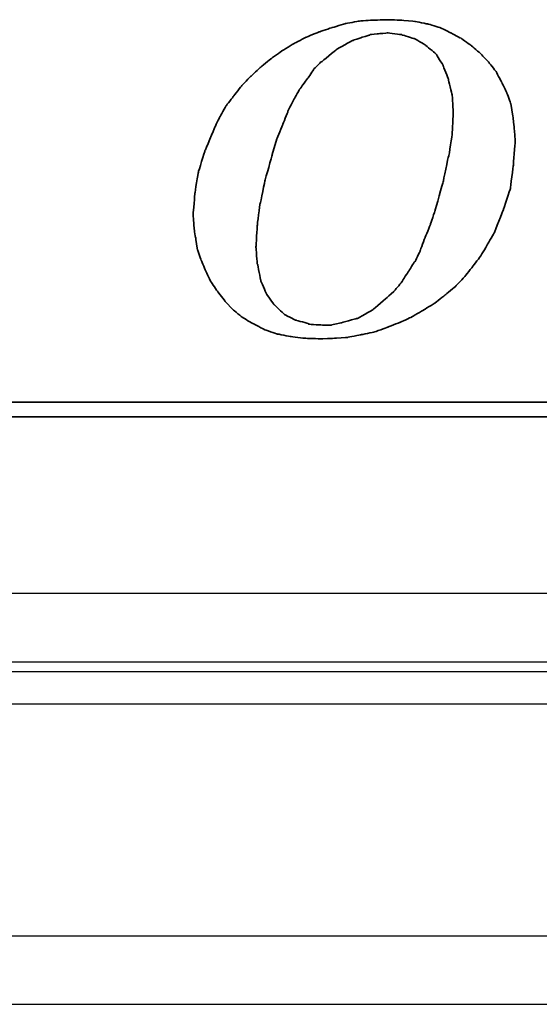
# Model space of a CAD drawing. Header units: millimetres. Extents: x -7 to 400, y 107 to 263.
# Tile 33 of 51: x 292 to 304, y 128 to 150. Entities that reach past the tile are written whole.
import ezdxf

# ---------------------------------------------------------------- set-up
doc = ezdxf.new("R2010")
doc.units = ezdxf.units.MM
doc.header["$LTSCALE"] = 0.15
for name, color, linetype in [('DIM', 4, 'CONTINUOUS'), ('layer 1', 7, 'CONTINUOUS'), ('OUT', 3, 'CONTINUOUS')]:
    doc.layers.add(name, color=color, linetype=linetype)

# ---------------------------------------------------------------- blocks, each defined once
blk = doc.blocks.new('TBI MOTION logo(完整正式版)')
at = {"layer": 'layer 1', "color": 22, "lineweight": 35}
for points, knots in [([(-11.34375, -6.98375), (-11.34375, -6.98375), (-10.91375, -7.43875), (-10.91375, -7.43875), (-10.91375, -7.43875), (-10.91375, -7.43875), (-10.38625, -7.87125), (-10.38625, -7.87125), (-10.38625, -7.87125), (-10.38625, -7.87125), (-9.81125, -8.20375), (-9.81125, -8.20375), (-9.81125, -8.20375), (-9.81125, -8.20375), (-9.21125, -8.51875), (-9.21125, -8.51875), (-9.21125, -8.51875), (-9.21125, -8.51875), (-8.51625, -8.75875), (-8.51625, -8.75875), (-8.51625, -8.75875), (-8.51625, -8.75875), (-7.77125, -8.90375), (-7.77125, -8.90375), (-7.77125, -8.90375), (-7.77125, -8.90375), (-6.97875, -8.99875), (-6.97875, -8.99875), (-6.97875, -8.99875), (-6.97875, -8.99875), (-6.14125, -9.02375), (-6.14125, -9.02375), (-6.14125, -9.02375), (-6.14125, -9.02375), (-5.37125, -8.99875), (-5.37125, -8.99875), (-5.37125, -8.99875), (-5.37125, -8.99875), (-4.65375, -8.94875), (-4.65375, -8.94875), (-4.65375, -8.94875), (-4.65375, -8.94875), (-3.93375, -8.80625), (-3.93375, -8.80625), (-3.93375, -8.80625), (-3.93375, -8.80625), (-3.21375, -8.66375), (-3.21375, -8.66375), (-3.21375, -8.66375), (-3.21375, -8.66375), (-2.49375, -8.39875), (-2.49375, -8.39875), (-2.49375, -8.39875), (-2.49375, -8.39875), (-1.79875, -8.13375), (-1.79875, -8.13375), (-1.79875, -8.13375), (-1.79875, -8.13375), (-1.17375, -7.84375), (-1.17375, -7.84375), (-1.17375, -7.84375), (-1.17375, -7.84375), (-0.52375, -7.46375), (-0.52375, -7.46375), (-0.52375, -7.46375), (-0.52375, -7.46375), (0.10124, -7.07875), (0.10124, -7.07875), (0.10124, -7.07875), (0.10124, -7.07875), (0.67625, -6.62375), (0.67625, -6.62375), (0.67625, -6.62375), (0.67625, -6.62375), (1.24874, -6.14375), (1.24874, -6.14375), (1.24874, -6.14375), (1.24874, -6.14375), (1.72874, -5.64125), (1.72874, -5.64125), (1.72874, -5.64125), (1.72874, -5.64125), (2.18624, -5.06375), (2.18624, -5.06375), (2.18624, -5.06375), (2.18624, -5.06375), (2.61625, -4.48874), (2.61625, -4.48874), (2.61625, -4.48874), (2.61625, -4.48874), (3.00125, -3.83874), (3.00125, -3.83874), (3.00125, -3.83874), (3.00125, -3.83874), (3.36124, -3.21374), (3.36124, -3.21374), (3.36124, -3.21374), (3.36124, -3.21374), (3.84374, -1.99125), (3.84374, -1.99125), (3.84374, -1.99125), (3.84374, -1.99125), (4.22625, -0.81875), (4.22625, -0.81875), (4.22625, -0.81875), (4.22625, -0.81875), (4.39125, 0.45624), (4.39125, 0.45624), (4.39125, 0.45624), (4.39125, 0.45624), (4.48874, 1.70124), (4.48874, 1.70124), (4.48874, 1.70124), (4.48874, 1.70124), (4.43874, 2.44625), (4.43874, 2.44625), (4.43874, 2.44625), (4.43874, 2.44625), (4.36874, 3.14125), (4.36874, 3.14125), (4.36874, 3.14125), (4.36874, 3.14125), (4.25125, 3.81125), (4.25125, 3.81125), (4.25125, 3.81125), (4.25125, 3.81125), (4.03124, 4.41125), (4.03124, 4.41125), (4.03124, 4.41125), (4.03124, 4.41125), (3.74374, 5.01125), (3.74374, 5.01125), (3.74374, 5.01125), (3.74374, 5.01125), (3.43124, 5.58875), (3.43124, 5.58875), (3.43124, 5.58875), (3.43124, 5.58875), (3.02625, 6.09125), (3.02625, 6.09125), (3.02625, 6.09125), (3.02625, 6.09125), (2.59374, 6.54875), (2.59374, 6.54875), (2.59374, 6.54875), (2.59374, 6.54875), (2.09124, 6.98125), (2.09124, 6.98125), (2.09124, 6.98125), (2.09124, 6.98125), (1.56124, 7.36625), (1.56124, 7.36625), (1.56124, 7.36625), (1.56124, 7.36625), (0.98624, 7.67625), (0.98624, 7.67625), (0.98624, 7.67625), (0.98624, 7.67625), (0.38624, 7.96375), (0.38624, 7.96375), (0.38624, 7.96375), (0.38624, 7.96375), (-0.25875, 8.15625), (-0.25875, 8.15625), (-0.25875, 8.15625), (-0.25875, 8.15625), (-0.98125, 8.30125), (-0.98125, 8.30125), (-0.98125, 8.30125), (-0.98125, 8.30125), (-1.70124, 8.37125), (-1.70124, 8.37125), (-1.70124, 8.37125), (-1.70124, 8.37125), (-2.49375, 8.39624), (-2.49375, 8.39624), (-2.49375, 8.39624), (-2.49375, 8.39624), (-3.28625, 8.37125), (-3.28625, 8.37125), (-3.28625, 8.37125), (-3.28625, 8.37125), (-4.05125, 8.32125), (-4.05125, 8.32125), (-4.05125, 8.32125), (-4.05125, 8.32125), (-4.77375, 8.18125), (-4.77375, 8.18125), (-4.77375, 8.18125), (-4.77375, 8.18125), (-5.51625, 7.96375), (-5.51625, 7.96375), (-5.51625, 7.96375), (-5.51625, 7.96375), (-6.21125, 7.72625), (-6.21125, 7.72625), (-6.21125, 7.72625), (-6.21125, 7.72625), (-6.92875, 7.43625), (-6.92875, 7.43625), (-6.92875, 7.43625), (-6.92875, 7.43625), (-7.57875, 7.10125), (-7.57875, 7.10125), (-7.57875, 7.10125), (-7.57875, 7.10125), (-8.24875, 6.69125), (-8.24875, 6.69125), (-8.24875, 6.69125), (-8.24875, 6.69125), (-8.84875, 6.26125), (-8.84875, 6.26125), (-8.84875, 6.26125), (-8.84875, 6.26125), (-9.42625, 5.78125), (-9.42625, 5.78125), (-9.42625, 5.78125), (-9.42625, 5.78125), (-9.95375, 5.30125), (-9.95375, 5.30125), (-9.95375, 5.30125), (-9.95375, 5.30125), (-10.43375, 4.79624), (-10.43375, 4.79624), (-10.43375, 4.79624), (-10.43375, 4.79624), (-10.88875, 4.22125), (-10.88875, 4.22125), (-10.88875, 4.22125), (-10.88875, 4.22125), (-11.29875, 3.69375), (-11.29875, 3.69375), (-11.29875, 3.69375), (-11.29875, 3.69375), (-11.63375, 3.09125), (-11.63375, 3.09125), (-11.63375, 3.09125), (-11.63375, 3.09125), (-11.91875, 2.49625), (-11.91875, 2.49625), (-11.91875, 2.49625), (-11.91875, 2.49625), (-12.44875, 1.24625), (-12.44875, 1.24625), (-12.44875, 1.24625), (-12.44875, 1.24625), (-12.80875, 0.06874), (-12.80875, 0.06874), (-12.80875, 0.06874), (-12.80875, 0.06874), (-12.99875, -1.07875), (-12.99875, -1.07875), (-12.99875, -1.07875), (-12.99875, -1.07875), (-13.09375, -2.18375), (-13.09375, -2.18375), (-13.09375, -2.18375), (-13.09375, -2.18375), (-13.04875, -2.85375), (-13.04875, -2.85375), (-13.04875, -2.85375), (-13.04875, -2.85375), (-12.97375, -3.50375), (-12.97375, -3.50375), (-12.97375, -3.50375), (-12.97375, -3.50375), (-12.95375, -3.50375), (-12.95375, -3.50375), (-12.95375, -3.50375), (-12.95375, -3.50375), (-12.85375, -4.17375), (-12.85375, -4.17375), (-12.85375, -4.17375), (-12.85375, -4.17375), (-12.63875, -4.77624), (-12.63875, -4.77624), (-12.63875, -4.77624), (-12.63875, -4.77624), (-12.39875, -5.35125), (-12.39875, -5.35125), (-12.39875, -5.35125), (-12.39875, -5.35125), (-12.11375, -5.92875), (-12.11375, -5.92875), (-12.11375, -5.92875), (-12.11375, -5.92875), (-11.75375, -6.45375), (-11.75375, -6.45375), (-11.75375, -6.45375), (-11.75375, -6.45375), (-11.34375, -6.98375), (-11.34375, -6.98375)], [0, 0, 0, 0, 0.01369863, 0.01369863, 0.01369863, 0.01369864, 0.02739726, 0.02739726, 0.02739726, 0.02739727, 0.04109589, 0.04109589, 0.04109589, 0.0410959, 0.05479452, 0.05479452, 0.05479452, 0.05479453, 0.06849315, 0.06849315, 0.06849315, 0.06849316, 0.08219178, 0.08219178, 0.08219178, 0.08219179, 0.09589041, 0.09589041, 0.09589041, 0.09589042, 0.10958904, 0.10958904, 0.10958904, 0.10958905, 0.12328767, 0.12328767, 0.12328767, 0.12328768, 0.1369863, 0.1369863, 0.1369863, 0.13698631, 0.15068493, 0.15068493, 0.15068493, 0.15068494, 0.16438356, 0.16438356, 0.16438356, 0.16438357, 0.17808219, 0.17808219, 0.17808219, 0.1780822, 0.19178082, 0.19178082, 0.19178082, 0.19178083, 0.20547945, 0.20547945, 0.20547945, 0.20547946, 0.21917808, 0.21917808, 0.21917808, 0.21917809, 0.23287671, 0.23287671, 0.23287671, 0.23287672, 0.24657534, 0.24657534, 0.24657534, 0.24657535, 0.26027397, 0.26027397, 0.26027397, 0.26027398, 0.2739726, 0.2739726, 0.2739726, 0.27397261, 0.28767123, 0.28767123, 0.28767123, 0.28767124, 0.30136986, 0.30136986, 0.30136986, 0.30136987, 0.31506849, 0.31506849, 0.31506849, 0.3150685, 0.32876712, 0.32876712, 0.32876712, 0.32876713, 0.34246575, 0.34246575, 0.34246575, 0.34246576, 0.35616438, 0.35616438, 0.35616438, 0.35616439, 0.36986301, 0.36986301, 0.36986301, 0.36986302, 0.38356164, 0.38356164, 0.38356164, 0.38356165, 0.39726027, 0.39726027, 0.39726027, 0.39726028, 0.4109589, 0.4109589, 0.4109589, 0.41095891, 0.42465753, 0.42465753, 0.42465753, 0.42465754, 0.43835616, 0.43835616, 0.43835616, 0.43835617, 0.45205479, 0.45205479, 0.45205479, 0.4520548, 0.46575342, 0.46575342, 0.46575342, 0.46575343, 0.47945205, 0.47945205, 0.47945205, 0.47945206, 0.49315068, 0.49315068, 0.49315068, 0.49315069, 0.50684932, 0.50684932, 0.50684932, 0.50684933, 0.52054795, 0.52054795, 0.52054795, 0.52054796, 0.53424658, 0.53424658, 0.53424658, 0.53424659, 0.54794521, 0.54794521, 0.54794521, 0.54794522, 0.56164384, 0.56164384, 0.56164384, 0.56164385, 0.57534247, 0.57534247, 0.57534247, 0.57534248, 0.5890411, 0.5890411, 0.5890411, 0.58904111, 0.60273973, 0.60273973, 0.60273973, 0.60273974, 0.61643836, 0.61643836, 0.61643836, 0.61643837, 0.63013699, 0.63013699, 0.63013699, 0.630137, 0.64383562, 0.64383562, 0.64383562, 0.64383563, 0.65753425, 0.65753425, 0.65753425, 0.65753426, 0.67123288, 0.67123288, 0.67123288, 0.67123289, 0.68493151, 0.68493151, 0.68493151, 0.68493152, 0.69863014, 0.69863014, 0.69863014, 0.69863015, 0.71232877, 0.71232877, 0.71232877, 0.71232878, 0.7260274, 0.7260274, 0.7260274, 0.72602741, 0.73972603, 0.73972603, 0.73972603, 0.73972604, 0.75342466, 0.75342466, 0.75342466, 0.75342467, 0.76712329, 0.76712329, 0.76712329, 0.7671233, 0.78082192, 0.78082192, 0.78082192, 0.78082193, 0.79452055, 0.79452055, 0.79452055, 0.79452056, 0.80821918, 0.80821918, 0.80821918, 0.80821919, 0.82191781, 0.82191781, 0.82191781, 0.82191782, 0.83561644, 0.83561644, 0.83561644, 0.83561645, 0.84931507, 0.84931507, 0.84931507, 0.84931508, 0.8630137, 0.8630137, 0.8630137, 0.86301371, 0.87671233, 0.87671233, 0.87671233, 0.87671234, 0.89041096, 0.89041096, 0.89041096, 0.89041097, 0.90410959, 0.90410959, 0.90410959, 0.9041096, 0.91780822, 0.91780822, 0.91780822, 0.91780823, 0.93150685, 0.93150685, 0.93150685, 0.93150686, 0.94520548, 0.94520548, 0.94520548, 0.94520549, 0.95890411, 0.95890411, 0.95890411, 0.95890412, 0.97260274, 0.97260274, 0.97260274, 0.97260275, 0.98630137, 0.98630137, 0.98630137, 0.98630138, 1, 1, 1, 1]), ([(-8.77875, 1.03124), (-8.77875, 1.03124), (-8.51625, 1.89625), (-8.51625, 1.89625), (-8.51625, 1.89625), (-8.51625, 1.89625), (-8.20375, 2.66375), (-8.20375, 2.66375), (-8.20375, 2.66375), (-8.20375, 2.66375), (-7.91625, 3.38125), (-7.91625, 3.38125), (-7.91625, 3.38125), (-7.91625, 3.38125), (-7.91625, 3.40624), (-7.91625, 3.40624), (-7.91625, 3.40624), (-7.91625, 3.40624), (-7.57875, 4.07624), (-7.57875, 4.07624), (-7.57875, 4.07624), (-7.57875, 4.07624), (-7.24375, 4.65125), (-7.24375, 4.65125), (-7.24375, 4.65125), (-7.24375, 4.65125), (-7.21875, 4.65125), (-7.21875, 4.65125), (-7.21875, 4.65125), (-7.21875, 4.65125), (-7.21875, 4.67624), (-7.21875, 4.67624), (-7.21875, 4.67624), (-7.21875, 4.67624), (-6.83625, 5.20375), (-6.83625, 5.20375), (-6.83625, 5.20375), (-6.83625, 5.20375), (-6.49875, 5.68625), (-6.49875, 5.68625), (-6.49875, 5.68625), (-6.49875, 5.68625), (-6.49875, 5.70625), (-6.49875, 5.70625), (-6.49875, 5.70625), (-6.49875, 5.70625), (-6.11625, 6.09125), (-6.11625, 6.09125), (-6.11625, 6.09125), (-6.11625, 6.09125), (-6.09125, 6.09125), (-6.09125, 6.09125), (-6.09125, 6.09125), (-6.09125, 6.09125), (-5.27375, 6.76625), (-5.27375, 6.76625), (-5.27375, 6.76625), (-5.27375, 6.76625), (-5.24875, 6.76625), (-5.24875, 6.76625), (-5.24875, 6.76625), (-5.24875, 6.76625), (-5.24875, 6.78625), (-5.24875, 6.78625), (-5.24875, 6.78625), (-5.24875, 6.78625), (-4.38875, 7.26624), (-4.38875, 7.26624), (-4.38875, 7.26624), (-4.38875, 7.26624), (-4.36125, 7.26624), (-4.36125, 7.26624), (-4.36125, 7.26624), (-4.36125, 7.26624), (-3.93375, 7.41125), (-3.93375, 7.41125), (-3.93375, 7.41125), (-3.93375, 7.41125), (-3.47375, 7.55625), (-3.47375, 7.55625), (-3.47375, 7.55625), (-3.47375, 7.55625), (-3.45375, 7.55625), (-3.45375, 7.55625), (-3.45375, 7.55625), (-3.45375, 7.55625), (-3.42875, 7.58124), (-3.42875, 7.58124), (-3.42875, 7.58124), (-3.42875, 7.58124), (-2.97375, 7.62625), (-2.97375, 7.62625), (-2.97375, 7.62625), (-2.97375, 7.62625), (-2.49375, 7.67625), (-2.49375, 7.67625), (-2.49375, 7.67625), (-2.49375, 7.67625), (-2.46875, 7.67625), (-2.46875, 7.67625), (-2.46875, 7.67625), (-2.46875, 7.67625), (-1.70124, 7.58124), (-1.70124, 7.58124), (-1.70124, 7.58124), (-1.70124, 7.58124), (-1.67875, 7.55625), (-1.67875, 7.55625), (-1.67875, 7.55625), (-1.67875, 7.55625), (-1.65375, 7.55625), (-1.65375, 7.55625), (-1.65375, 7.55625), (-1.65375, 7.55625), (-1.03125, 7.36625), (-1.03125, 7.36625), (-1.03125, 7.36625), (-1.03125, 7.36625), (-1.00625, 7.36625), (-1.00625, 7.36625), (-1.00625, 7.36625), (-1.00625, 7.36625), (-0.43124, 7.02624), (-0.43124, 7.02624), (-0.43124, 7.02624), (-0.43124, 7.02624), (-0.40625, 7.00624), (-0.40625, 7.00624), (-0.40625, 7.00624), (-0.40625, 7.00624), (0.12124, 6.57124), (0.12124, 6.57124), (0.12124, 6.57124), (0.12124, 6.57124), (0.14624, 6.54875), (0.14624, 6.54875), (0.14624, 6.54875), (0.14624, 6.54875), (0.17124, 6.52375), (0.17124, 6.52375), (0.17124, 6.52375), (0.17124, 6.52375), (0.55625, 5.89875), (0.55625, 5.89875), (0.55625, 5.89875), (0.55625, 5.89875), (0.55625, 5.87625), (0.55625, 5.87625), (0.55625, 5.87625), (0.55625, 5.87625), (0.84124, 5.15625), (0.84124, 5.15625), (0.84124, 5.15625), (0.84124, 5.15625), (0.84124, 5.13125), (0.84124, 5.13125), (0.84124, 5.13125), (0.84124, 5.13125), (1.03624, 4.31875), (1.03624, 4.31875), (1.03624, 4.31875), (1.03624, 4.31875), (1.05624, 4.31875), (1.05624, 4.31875), (1.05624, 4.31875), (1.05624, 4.31875), (1.05624, 4.29125), (1.05624, 4.29125), (1.05624, 4.29125), (1.05624, 4.29125), (1.10625, 3.33125), (1.10625, 3.33125), (1.10625, 3.33125), (1.10625, 3.33125), (1.10625, 3.30875), (1.10625, 3.30875), (1.10625, 3.30875), (1.10625, 3.30875), (1.05624, 2.20624), (1.05624, 2.20624), (1.05624, 2.20624), (1.05624, 2.20624), (1.05624, 2.18124), (1.05624, 2.18124), (1.05624, 2.18124), (1.05624, 2.18124), (0.86624, 0.93624), (0.86624, 0.93624), (0.86624, 0.93624), (0.86624, 0.93624), (0.84124, 0.93624), (0.84124, 0.93624), (0.84124, 0.93624), (0.84124, 0.93624), (0.55625, -0.45874), (0.55625, -0.45874), (0.55625, -0.45874), (0.55625, -0.45874), (0.12124, -1.99125), (0.12124, -1.99125), (0.12124, -1.99125), (0.12124, -1.99125), (0.12124, -2.01874), (0.12124, -2.01874), (0.12124, -2.01874), (0.12124, -2.01874), (-0.13874, -2.78375), (-0.13874, -2.78375), (-0.13874, -2.78375), (-0.13874, -2.78375), (-0.43124, -3.50375), (-0.43124, -3.50375), (-0.43124, -3.50375), (-0.43124, -3.50375), (-0.69375, -4.19875), (-0.69375, -4.19875), (-0.69375, -4.19875), (-0.69375, -4.19875), (-0.69375, -4.22375), (-0.69375, -4.22375), (-0.69375, -4.22375), (-0.69375, -4.22375), (-0.98125, -4.82374), (-0.98125, -4.82374), (-0.98125, -4.82374), (-0.98125, -4.82374), (-1.00625, -4.82374), (-1.00625, -4.82374), (-1.00625, -4.82374), (-1.00625, -4.82374), (-1.33875, -5.35125), (-1.33875, -5.35125), (-1.33875, -5.35125), (-1.33875, -5.35125), (-1.67875, -5.87875), (-1.67875, -5.87875), (-1.67875, -5.87875), (-1.67875, -5.87875), (-1.67875, -5.90375), (-1.67875, -5.90375), (-1.67875, -5.90375), (-1.67875, -5.90375), (-2.05875, -6.35875), (-2.05875, -6.35875), (-2.05875, -6.35875), (-2.05875, -6.35875), (-2.08375, -6.38375), (-2.08375, -6.38375), (-2.08375, -6.38375), (-2.08375, -6.38375), (-2.46875, -6.74375), (-2.46875, -6.74375), (-2.46875, -6.74375), (-2.46875, -6.74375), (-3.25875, -7.41625), (-3.25875, -7.41625), (-3.25875, -7.41625), (-3.25875, -7.41625), (-3.28625, -7.43875), (-3.28625, -7.43875), (-3.28625, -7.43875), (-3.28625, -7.43875), (-4.12375, -7.91875), (-4.12375, -7.91875), (-4.12375, -7.91875), (-4.12375, -7.91875), (-4.14875, -7.91875), (-4.14875, -7.91875), (-4.14875, -7.91875), (-4.14875, -7.91875), (-4.17125, -7.91875), (-4.17125, -7.91875), (-4.17125, -7.91875), (-4.17125, -7.91875), (-5.03375, -8.15875), (-5.03375, -8.15875), (-5.03375, -8.15875), (-5.03375, -8.15875), (-5.51625, -8.25625), (-5.51625, -8.25625), (-5.51625, -8.25625), (-5.51625, -8.25625), (-5.54125, -8.27875), (-5.54125, -8.27875), (-5.54125, -8.27875), (-5.54125, -8.27875), (-5.56375, -8.27875), (-5.56375, -8.27875), (-5.56375, -8.27875), (-5.56375, -8.27875), (-5.99625, -8.27875), (-5.99625, -8.27875), (-5.99625, -8.27875), (-5.99625, -8.27875), (-6.76375, -8.23125), (-6.76375, -8.23125), (-6.76375, -8.23125), (-6.76375, -8.23125), (-6.78875, -8.23125), (-6.78875, -8.23125), (-6.78875, -8.23125), (-6.78875, -8.23125), (-6.78875, -8.20375), (-6.78875, -8.20375), (-6.78875, -8.20375), (-6.78875, -8.20375), (-7.45875, -8.01375), (-7.45875, -8.01375), (-7.45875, -8.01375), (-7.45875, -8.01375), (-7.48375, -8.01375), (-7.48375, -8.01375), (-7.48375, -8.01375), (-7.48375, -8.01375), (-7.50875, -8.01375), (-7.50875, -8.01375), (-7.50875, -8.01375), (-7.50875, -8.01375), (-8.13125, -7.67875), (-8.13125, -7.67875), (-8.13125, -7.67875), (-8.13125, -7.67875), (-8.15625, -7.65375), (-8.15625, -7.65375), (-8.15625, -7.65375), (-8.15625, -7.65375), (-8.65875, -7.17375), (-8.65875, -7.17375), (-8.65875, -7.17375), (-8.65875, -7.17375), (-8.68375, -7.14875), (-8.68375, -7.14875), (-8.68375, -7.14875), (-8.68375, -7.14875), (-9.08875, -6.57375), (-9.08875, -6.57375), (-9.08875, -6.57375), (-9.08875, -6.57375), (-9.11375, -6.54875), (-9.11375, -6.54875), (-9.11375, -6.54875), (-9.11375, -6.54875), (-9.11375, -6.52875), (-9.11375, -6.52875), (-9.11375, -6.52875), (-9.11375, -6.52875), (-9.40375, -5.85375), (-9.40375, -5.85375), (-9.40375, -5.85375), (-9.40375, -5.85375), (-9.40375, -5.82875), (-9.40375, -5.82875), (-9.40375, -5.82875), (-9.40375, -5.82875), (-9.56875, -4.96875), (-9.56875, -4.96875), (-9.56875, -4.96875), (-9.56875, -4.96875), (-9.59375, -4.94375), (-9.59375, -4.94375), (-9.59375, -4.94375), (-9.59375, -4.94375), (-9.66375, -4.03375), (-9.66375, -4.03375), (-9.66375, -4.03375), (-9.66375, -4.03375), (-9.66375, -4.00875), (-9.66375, -4.00875), (-9.66375, -4.00875), (-9.66375, -4.00875), (-9.59375, -2.85375), (-9.59375, -2.85375), (-9.59375, -2.85375), (-9.59375, -2.85375), (-9.45125, -1.65875), (-9.45125, -1.65875), (-9.45125, -1.65875), (-9.45125, -1.65875), (-9.42625, -1.63375), (-9.42625, -1.63375), (-9.42625, -1.63375), (-9.42625, -1.63375), (-9.16125, -0.33875), (-9.16125, -0.33875), (-9.16125, -0.33875), (-9.16125, -0.33875), (-8.77875, 1.00624), (-8.77875, 1.00624), (-8.77875, 1.00624), (-8.77875, 1.00624), (-8.77875, 1.03124), (-8.77875, 1.03124)], [0, 0, 0, 0, 0.01020408, 0.01020408, 0.01020408, 0.01020409, 0.02040816, 0.02040816, 0.02040816, 0.02040817, 0.03061224, 0.03061224, 0.03061224, 0.03061225, 0.04081633, 0.04081633, 0.04081633, 0.04081634, 0.05102041, 0.05102041, 0.05102041, 0.05102042, 0.06122449, 0.06122449, 0.06122449, 0.0612245, 0.07142857, 0.07142857, 0.07142857, 0.07142858, 0.08163265, 0.08163265, 0.08163265, 0.08163266, 0.09183673, 0.09183673, 0.09183673, 0.09183674, 0.10204082, 0.10204082, 0.10204082, 0.10204083, 0.1122449, 0.1122449, 0.1122449, 0.11224491, 0.12244898, 0.12244898, 0.12244898, 0.12244899, 0.13265306, 0.13265306, 0.13265306, 0.13265307, 0.14285714, 0.14285714, 0.14285714, 0.14285715, 0.15306122, 0.15306122, 0.15306122, 0.15306123, 0.16326531, 0.16326531, 0.16326531, 0.16326532, 0.17346939, 0.17346939, 0.17346939, 0.1734694, 0.18367347, 0.18367347, 0.18367347, 0.18367348, 0.19387755, 0.19387755, 0.19387755, 0.19387756, 0.20408163, 0.20408163, 0.20408163, 0.20408164, 0.21428571, 0.21428571, 0.21428571, 0.21428572, 0.2244898, 0.2244898, 0.2244898, 0.22448981, 0.23469388, 0.23469388, 0.23469388, 0.23469389, 0.24489796, 0.24489796, 0.24489796, 0.24489797, 0.25510204, 0.25510204, 0.25510204, 0.25510205, 0.26530612, 0.26530612, 0.26530612, 0.26530613, 0.2755102, 0.2755102, 0.2755102, 0.27551021, 0.28571429, 0.28571429, 0.28571429, 0.2857143, 0.29591837, 0.29591837, 0.29591837, 0.29591838, 0.30612245, 0.30612245, 0.30612245, 0.30612246, 0.31632653, 0.31632653, 0.31632653, 0.31632654, 0.32653061, 0.32653061, 0.32653061, 0.32653062, 0.33673469, 0.33673469, 0.33673469, 0.3367347, 0.34693878, 0.34693878, 0.34693878, 0.34693879, 0.35714286, 0.35714286, 0.35714286, 0.35714287, 0.36734694, 0.36734694, 0.36734694, 0.36734695, 0.37755102, 0.37755102, 0.37755102, 0.37755103, 0.3877551, 0.3877551, 0.3877551, 0.38775511, 0.39795918, 0.39795918, 0.39795918, 0.39795919, 0.40816327, 0.40816327, 0.40816327, 0.40816328, 0.41836735, 0.41836735, 0.41836735, 0.41836736, 0.42857143, 0.42857143, 0.42857143, 0.42857144, 0.43877551, 0.43877551, 0.43877551, 0.43877552, 0.44897959, 0.44897959, 0.44897959, 0.4489796, 0.45918367, 0.45918367, 0.45918367, 0.45918368, 0.46938776, 0.46938776, 0.46938776, 0.46938777, 0.47959184, 0.47959184, 0.47959184, 0.47959185, 0.48979592, 0.48979592, 0.48979592, 0.48979593, 0.5, 0.5, 0.5, 0.50000001, 0.51020408, 0.51020408, 0.51020408, 0.51020409, 0.52040816, 0.52040816, 0.52040816, 0.52040817, 0.53061224, 0.53061224, 0.53061224, 0.53061225, 0.54081633, 0.54081633, 0.54081633, 0.54081634, 0.55102041, 0.55102041, 0.55102041, 0.55102042, 0.56122449, 0.56122449, 0.56122449, 0.5612245, 0.57142857, 0.57142857, 0.57142857, 0.57142858, 0.58163265, 0.58163265, 0.58163265, 0.58163266, 0.59183673, 0.59183673, 0.59183673, 0.59183674, 0.60204082, 0.60204082, 0.60204082, 0.60204083, 0.6122449, 0.6122449, 0.6122449, 0.61224491, 0.62244898, 0.62244898, 0.62244898, 0.62244899, 0.63265306, 0.63265306, 0.63265306, 0.63265307, 0.64285714, 0.64285714, 0.64285714, 0.64285715, 0.65306122, 0.65306122, 0.65306122, 0.65306123, 0.66326531, 0.66326531, 0.66326531, 0.66326532, 0.67346939, 0.67346939, 0.67346939, 0.6734694, 0.68367347, 0.68367347, 0.68367347, 0.68367348, 0.69387755, 0.69387755, 0.69387755, 0.69387756, 0.70408163, 0.70408163, 0.70408163, 0.70408164, 0.71428571, 0.71428571, 0.71428571, 0.71428572, 0.7244898, 0.7244898, 0.7244898, 0.72448981, 0.73469388, 0.73469388, 0.73469388, 0.73469389, 0.74489796, 0.74489796, 0.74489796, 0.74489797, 0.75510204, 0.75510204, 0.75510204, 0.75510205, 0.76530612, 0.76530612, 0.76530612, 0.76530613, 0.7755102, 0.7755102, 0.7755102, 0.77551021, 0.78571429, 0.78571429, 0.78571429, 0.7857143, 0.79591837, 0.79591837, 0.79591837, 0.79591838, 0.80612245, 0.80612245, 0.80612245, 0.80612246, 0.81632653, 0.81632653, 0.81632653, 0.81632654, 0.82653061, 0.82653061, 0.82653061, 0.82653062, 0.83673469, 0.83673469, 0.83673469, 0.8367347, 0.84693878, 0.84693878, 0.84693878, 0.84693879, 0.85714286, 0.85714286, 0.85714286, 0.85714287, 0.86734694, 0.86734694, 0.86734694, 0.86734695, 0.87755102, 0.87755102, 0.87755102, 0.87755103, 0.8877551, 0.8877551, 0.8877551, 0.88775511, 0.89795918, 0.89795918, 0.89795918, 0.89795919, 0.90816327, 0.90816327, 0.90816327, 0.90816328, 0.91836735, 0.91836735, 0.91836735, 0.91836736, 0.92857143, 0.92857143, 0.92857143, 0.92857144, 0.93877551, 0.93877551, 0.93877551, 0.93877552, 0.94897959, 0.94897959, 0.94897959, 0.9489796, 0.95918367, 0.95918367, 0.95918367, 0.95918368, 0.96938776, 0.96938776, 0.96938776, 0.96938777, 0.97959184, 0.97959184, 0.97959184, 0.97959185, 0.98979592, 0.98979592, 0.98979592, 0.98979593, 1, 1, 1, 1]), ([(75.90875, -9.47875), (75.90875, -9.47875), (75.90875, -12.28625), (75.90875, -12.28625), (75.90875, -12.28625), (75.90875, -12.28625), (75.90875, -12.47875), (75.90875, -12.47875), (75.90875, -12.47875), (75.90875, -12.47875), (75.71625, -12.47875), (75.71625, -12.47875), (75.71625, -12.47875), (75.71625, -12.47875), (-88.32875, -12.47875), (-88.32875, -12.47875), (-88.32875, -12.47875), (-88.32875, -12.47875), (-88.32875, -13.29375), (-88.32875, -13.29375), (-88.32875, -13.29375), (-88.32875, -13.29375), (82.89125, -13.29375), (82.89125, -13.29375), (82.89125, -13.29375), (82.89125, -13.29375), (75.90875, -9.47875), (75.90875, -9.47875)], [0, 0, 0, 0, 0.14285714, 0.14285714, 0.14285714, 0.14285715, 0.28571429, 0.28571429, 0.28571429, 0.2857143, 0.42857143, 0.42857143, 0.42857143, 0.42857144, 0.57142857, 0.57142857, 0.57142857, 0.57142858, 0.71428571, 0.71428571, 0.71428571, 0.71428572, 0.85714286, 0.85714286, 0.85714286, 0.85714287, 1, 1, 1, 1])]:
    blk.add_open_spline(points, degree=3, knots=knots, dxfattribs=at)

msp = doc.modelspace()

# ---------------------------------------------------------------- linework, layer by layer
at = {"layer": 'OUT', "color": 0}
for p, q in [((348.342, 137.225), (225.342, 137.225)), ((187.236, 135.518), (390.372, 135.518)), ((348.342, 135.725), (225.342, 135.725)), ((186.875, 134.811), (390.372, 134.811)), ((186.486, 129.725), (390.372, 129.725)), ((140.372, 128.225), (390.372, 128.225))]:
    msp.add_line(p, q, dxfattribs=at)

# ---------------------------------------------------------------- block references
at = {"layer": 'DIM', "color": 7, "xscale": 0.4013856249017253, "yscale": 0.4013856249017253, "zscale": 0.4013856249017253}
msp.add_blockref('TBI MOTION logo(完整正式版)', (301.251, 146.433), dxfattribs=at)

doc.saveas('drawing.dxf')
